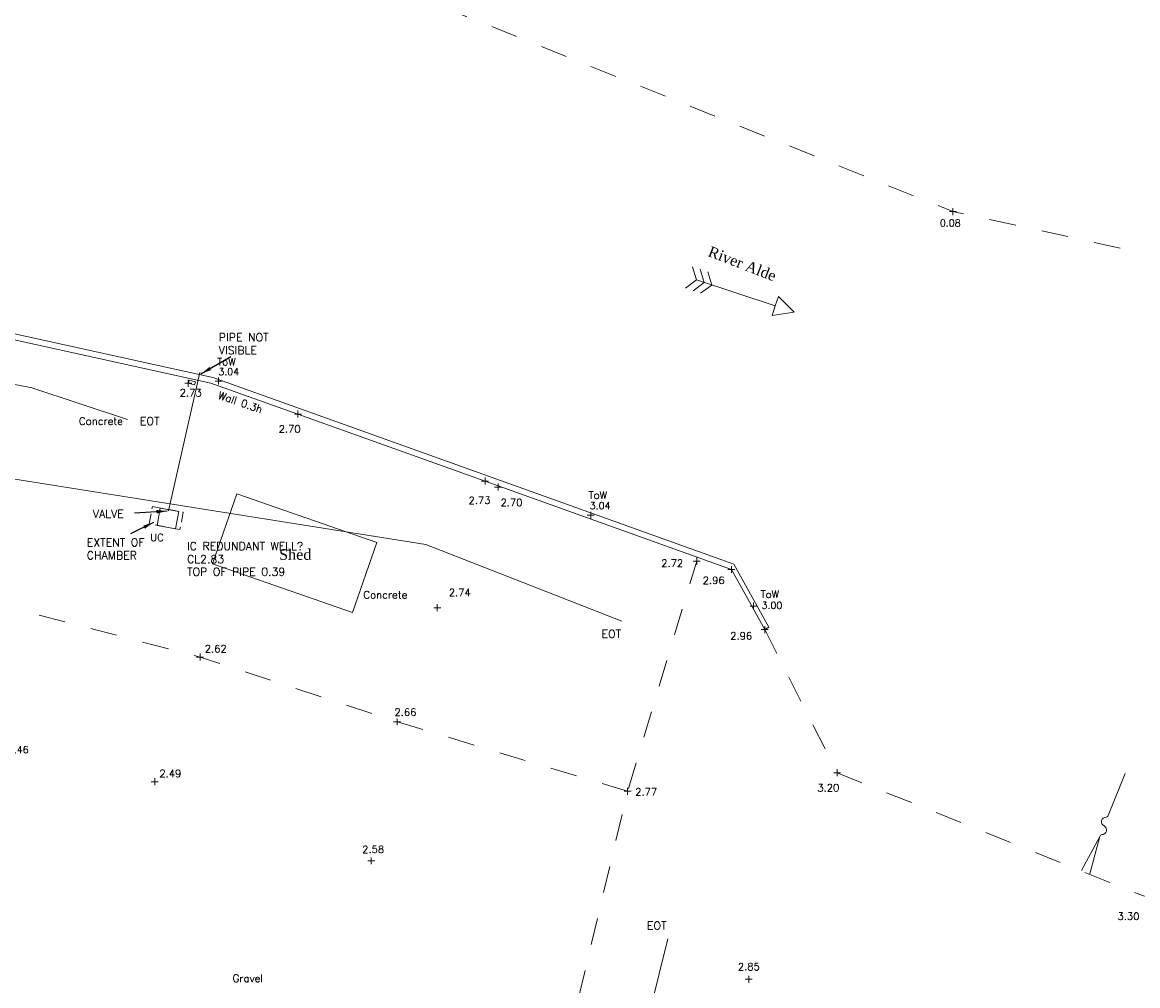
# Model space of a CAD drawing. Header units: metres. Extents: x 639013 to 639566, y 257273 to 257664.
# Tile 73 of 79: x 639281 to 639323, y 257551 to 257587. Entities that reach past the tile are written whole.
import ezdxf
from ezdxf.enums import TextEntityAlignment as Align
from ezdxf.lldxf.tags import DXFTag

# ---------------------------------------------------------------- set-up
doc = ezdxf.new("R2010")
doc.units = ezdxf.units.M
for name, pattern in [('65208756-SWE-ZZ-XX-M-C-0002-FC06T002$0$03', [3, 1, -1, 1]), ('65208756-SWE-ZZ-XX-M-C-0002-FC06T002$0$DASHED', [0.57, 0.38, -0.19]), ('65208756-SWE-ZZ-XX-M-C-0002-FC06T002$0$DASHMIN', [0.42, 0.28, -0.14]), ('65208756-SWE-ZZ-XX-M-C-0002-FC06T002$0$DIVIDE', [0.95, 0.38, -0.19, 0, -0.19, 0, -0.19])]:
    doc.linetypes.add(name, pattern=pattern)
for name, color, linetype, lineweight in [('65208756-SWE-ZZ-XX-M-C-0002-FC06T002$0$0not0', 253, 'Continuous', 0), ('65208756-SWE-ZZ-XX-M-C-0002-FC06T002$0$Access Covers and Drainage', 253, 'Continuous', 0), ('65208756-SWE-ZZ-XX-M-C-0002-FC06T002$0$Service_Storm', 253, '65208756-SWE-ZZ-XX-M-C-0002-FC06T002$0$DIVIDE', 0), ('65208756-SWE-ZZ-XX-M-C-0002-FC06T002$0$Service_Unidentified', 253, '65208756-SWE-ZZ-XX-M-C-0002-FC06T002$0$DASHMIN', 0), ('65208756-SWE-ZZ-XX-M-C-0002-FC06T002$0$SS_BANK_BOT', 253, '65208756-SWE-ZZ-XX-M-C-0002-FC06T002$0$03', 0), ('65208756-SWE-ZZ-XX-M-C-0002-FC06T002$0$SS_BANK_TOP', 253, '65208756-SWE-ZZ-XX-M-C-0002-FC06T002$0$03', 0), ('65208756-SWE-ZZ-XX-M-C-0002-FC06T002$0$SS_BUILDING', 253, 'Continuous', 0), ('65208756-SWE-ZZ-XX-M-C-0002-FC06T002$0$SS_DETAIL', 253, '65208756-SWE-ZZ-XX-M-C-0002-FC06T002$0$03', 0), ('65208756-SWE-ZZ-XX-M-C-0002-FC06T002$0$SS_SLOPE', 253, 'Continuous', 0), ('65208756-SWE-ZZ-XX-M-C-0002-FC06T002$0$SS_Text_bold', 253, 'Continuous', 0), ('65208756-SWE-ZZ-XX-M-C-0002-FC06T002$0$SS_TEXT_GEN', 253, 'Continuous', 0), ('65208756-SWE-ZZ-XX-M-C-0002-FC06T002$0$SS_TXT_DRAIN', 253, 'Continuous', 0), ('65208756-SWE-ZZ-XX-M-C-0002-FC06T002$0$SS_TXT_LEV_BANK', 253, 'Continuous', 0), ('65208756-SWE-ZZ-XX-M-C-0002-FC06T002$0$SS_TXT_LEV_BLD', 253, 'Continuous', 0), ('65208756-SWE-ZZ-XX-M-C-0002-FC06T002$0$SS_TXT_LEV_GEN', 253, 'Continuous', 0), ('65208756-SWE-ZZ-XX-M-C-0002-FC06T002$0$SS_TXT_LEV_PNT', 253, 'Continuous', 0), ('65208756-SWE-ZZ-XX-M-C-0002-FC06T002$0$SS_TXT_LEV_WALL', 253, 'Continuous', 0), ('65208756-SWE-ZZ-XX-M-C-0002-FC06T002$0$SS_TXT_UTL', 253, 'Continuous', 0), ('65208756-SWE-ZZ-XX-M-C-0002-FC06T002$0$SS_WALL', 253, 'Continuous', 0), ('65208756-SWE-ZZ-XX-M-C-0002-FC06T002$0$SS_WATER', 253, 'Continuous', 0), ('65208756-SWE-ZZ-XX-M-C-0002-FC06T002$0$Text', 253, 'Continuous', 0)]:
    doc.layers.add(name, color=color, linetype=linetype, lineweight=lineweight)
doc.layers.add('Z-Xref', color=7, linetype='Continuous')
doc.styles.add('65208756-SWE-ZZ-XX-M-C-0002-FC06T002$0$ROMANS', font='ROMANS')
doc.styles.add('65208756-SWE-ZZ-XX-M-C-0002-FC06T002$0$Romantics', font='romantic.ttf')
doc.styles.add('65208756-SWE-ZZ-XX-M-C-0002-FC06T002$0$STANDARD', font='txt')
tags = doc.linetypes.add('65208756-SWE-ZZ-XX-M-C-0002-FC06T002$0$ELEC A', pattern='A,0.4,-0.2,0.4,-0.2,["E(A)",65208756-SWE-ZZ-XX-M-C-0002-FC06T002$0$ROMANS,S=0.25,R=0,X=0,Y=-0.15],-1.5', length=2.7).pattern_tags.tags
tags[10] = DXFTag(74, 10)
doc.linetypes.add('65208756-SWE-ZZ-XX-M-C-0002-FC06T002$0$STORM B4', pattern='A,0.4,-0.2,0.4,-0.2,["SW(B4)",65208756-SWE-ZZ-XX-M-C-0002-FC06T002$0$ROMANS,S=0.25,R=0,X=0,Y=-0.15],-1.8', length=3)
tags = doc.linetypes.add('65208756-SWE-ZZ-XX-M-C-0002-FC06T002$0$UNIDENT EML B3', pattern='A,0.4,-0.2,0.4,-0.2,["EML(B3)",65208756-SWE-ZZ-XX-M-C-0002-FC06T002$0$ROMANS,S=0.25,R=0,X=0,Y=-0.15],-1.8', length=3).pattern_tags.tags
tags[10] = DXFTag(74, 10)
doc.dimstyles.new('65208756-SWE-ZZ-XX-M-C-0002-FC06T002$0$STANDARD', dxfattribs={"dimtxt": 0.18, "dimasz": 0.18, "dimexe": 0.18, "dimexo": 0.0625, "dimgap": 0.09, "dimtad": 0, "dimtih": 1, "dimtoh": 1, "dimdec": 4, "dimzin": 0, "dimdsep": 46, "dimtxsty": '65208756-SWE-ZZ-XX-M-C-0002-FC06T002$0$STANDARD', "dimcen": 0.09, "dimadec": 0, "dimazin": 0, "dimtfac": 1, "dimtdec": 4, "dimtofl": 0, "dimtmove": 0, "dimatfit": 3, "dimfxl": 1, "dimtolj": 1, "dimtzin": 0, "dimarcsym": 0})

# ---------------------------------------------------------------- blocks, each defined once
blk = doc.blocks.new('65208756-SWE-ZZ-XX-M-C-0002-FC06T002')
at = {"layer": '65208756-SWE-ZZ-XX-M-C-0002-FC06T002$0$0not0', "linetype": 'Continuous'}
for p, q in [((639315.912, 257580.143), (639316.172, 257580.143)), ((639316.042, 257580.013), (639316.042, 257580.273)), ((639287.29, 257573.716), (639287.55, 257573.717)), ((639287.42, 257573.586), (639287.42, 257573.846)), ((639288.423, 257573.799), (639288.683, 257573.799)), ((639288.553, 257573.669), (639288.553, 257573.929)), ((639291.393, 257572.564), (639291.653, 257572.564)), ((639291.523, 257572.434), (639291.523, 257572.694)), ((639298.398, 257570.056), (639298.658, 257570.057)), ((639298.528, 257569.927), (639298.528, 257570.187)), ((639299.014, 257569.706), (639299.014, 257569.966)), ((639298.884, 257569.836), (639299.144, 257569.836)), ((639302.353, 257568.778), (639302.613, 257568.778)), ((639302.483, 257568.648), (639302.483, 257568.908)), ((639306.322, 257567.065), (639306.582, 257567.065)), ((639306.452, 257566.935), (639306.452, 257567.195)), ((639307.619, 257566.751), (639307.879, 257566.751)), ((639307.749, 257566.621), (639307.749, 257566.881)), ((639296.609, 257565.32), (639296.869, 257565.32)), ((639296.739, 257565.19), (639296.739, 257565.45)), ((639308.45, 257565.383), (639308.71, 257565.383)), ((639308.58, 257565.253), (639308.58, 257565.513)), ((639308.867, 257564.503), (639309.127, 257564.503)), ((639308.998, 257564.373), (639308.997, 257564.633)), ((639287.733, 257563.476), (639287.993, 257563.476)), ((639287.863, 257563.346), (639287.863, 257563.606)), ((639295.236, 257560.922), (639295.236, 257561.182)), ((639295.106, 257561.052), (639295.366, 257561.052)), ((639311.579, 257559.145), (639311.839, 257559.145)), ((639311.709, 257559.015), (639311.709, 257559.275)), ((639286.035, 257558.807), (639286.295, 257558.808)), ((639286.165, 257558.678), (639286.164, 257558.938)), ((639303.735, 257558.455), (639303.995, 257558.455)), ((639303.865, 257558.325), (639303.865, 257558.585)), ((639294.14, 257555.85), (639294.4, 257555.851)), ((639294.27, 257555.721), (639294.27, 257555.981)), ((639308.397, 257551.289), (639308.397, 257551.549)), ((639308.267, 257551.419), (639308.527, 257551.419))]:
    blk.add_line(p, q, dxfattribs=at)
at = {"layer": '65208756-SWE-ZZ-XX-M-C-0002-FC06T002$0$Access Covers and Drainage', "linetype": '65208756-SWE-ZZ-XX-M-C-0002-FC06T002$0$DASHED'}
for p, q in [((639285.96, 257568.456), (639286.079, 257569.105)), ((639286.079, 257569.105), (639287.23, 257568.895)), ((639287.23, 257568.895), (639287.111, 257568.246)), ((639287.111, 257568.246), (639285.96, 257568.456))]:
    blk.add_line(p, q, dxfattribs=at)
at = {"layer": '65208756-SWE-ZZ-XX-M-C-0002-FC06T002$0$Access Covers and Drainage', "linetype": '65208756-SWE-ZZ-XX-M-C-0002-FC06T002$0$ELEC A'}
for p, q in [((639286.256, 257568.402), (639286.374, 257569.051)), ((639286.374, 257569.051), (639287.063, 257568.925)), ((639287.063, 257568.925), (639286.944, 257568.276)), ((639286.944, 257568.276), (639286.256, 257568.402))]:
    blk.add_line(p, q, dxfattribs=at)
at = {"layer": '65208756-SWE-ZZ-XX-M-C-0002-FC06T002$0$Service_Storm', "linetype": '65208756-SWE-ZZ-XX-M-C-0002-FC06T002$0$STORM B4'}
blk.add_line((639286.687, 257568.946), (639287.848, 257574.116), dxfattribs=at)
at = {"layer": '65208756-SWE-ZZ-XX-M-C-0002-FC06T002$0$Service_Unidentified', "linetype": '65208756-SWE-ZZ-XX-M-C-0002-FC06T002$0$UNIDENT EML B3'}
blk.add_line((639305.365, 257552.934), (639304.579, 257549.769), dxfattribs=at)
for points in [[(639285.148, 257572.365), (639281.56, 257573.544), (639276.378, 257574.567), (639273.988, 257575.035)], [(639303.643, 257564.818), (639296.309, 257567.689), (639279.2, 257570.406)]]:
    blk.add_lwpolyline(points, dxfattribs=at)
at = {"layer": '65208756-SWE-ZZ-XX-M-C-0002-FC06T002$0$SS_BANK_BOT', "flags": 128}
blk.add_lwpolyline([(639197.38, 257624.186), (639231.955, 257612.082), (639252.574, 257604.852), (639281.398, 257594.025), (639316.042, 257580.143), (639351.877, 257572.318)], dxfattribs=at)
at = {"layer": '65208756-SWE-ZZ-XX-M-C-0002-FC06T002$0$SS_BANK_TOP', "flags": 128}
blk.add_lwpolyline([(639308.997, 257564.503), (639311.709, 257559.145), (639323.135, 257554.552), (639333.402, 257551.336), (639344.18, 257548.793), (639354.971, 257544.144), (639365.342, 257539.827)], dxfattribs=at)
at = {"layer": '65208756-SWE-ZZ-XX-M-C-0002-FC06T002$0$SS_BUILDING', "flags": 128}
blk.add_lwpolyline([(639293.57, 257565.143), (639288.33, 257566.967), (639289.242, 257569.586), (639294.482, 257567.763)], close=True, dxfattribs=at)
at = {"layer": '65208756-SWE-ZZ-XX-M-C-0002-FC06T002$0$SS_DETAIL', "flags": 128}
for points in [[(639287.655, 257573.654), (639287.42, 257573.716), (639287.451, 257573.832), (639287.686, 257573.77), (639287.655, 257573.654)], [(639294.77, 257531.545), (639295.227, 257534.687), (639297.567, 257534.927), (639301.098, 257546.804), (639303.865, 257558.455), (639306.452, 257567.065)], [(639303.865, 257558.455), (639295.236, 257561.052), (639287.863, 257563.476), (639278.899, 257565.809)]]:
    blk.add_lwpolyline(points, dxfattribs=at)
at = {"layer": '65208756-SWE-ZZ-XX-M-C-0002-FC06T002$0$SS_SLOPE'}
for p, q in [((639321.853, 257557.553), (639322.486, 257559.124)), ((639321.541, 257556.765), (639320.849, 257555.491)), ((639321.163, 257555.365), (639321.541, 257556.765)), ((639321.541, 257556.765), (639321.541, 257556.765))]:
    blk.add_line(p, q, dxfattribs=at)
at = {"layer": '65208756-SWE-ZZ-XX-M-C-0002-FC06T002$0$SS_SLOPE', "extrusion": (0, 0, -1)}
for centre, major_axis, start_param, end_param in [((639321.773, 257557.312), (0.113, -0.129), 1.179774, 3.904909), ((639321.769, 257557.567), (0.0557, -0.0638), 5.601384, 6.857797), ((639321.62, 257557.006), (0.113, -0.129), 4.321367, 7.046502), ((639321.625, 257556.751), (0.0557, -0.0638), 2.459792, 3.716204)]:
    blk.add_ellipse(centre, major_axis=major_axis, ratio=1, start_param=start_param, end_param=end_param, dxfattribs=at)
at = {"layer": '65208756-SWE-ZZ-XX-M-C-0002-FC06T002$0$SS_WALL', "flags": 128}
for points in [[(639220.485, 257585.58), (639225.687, 257585.159), (639240.839, 257583.2), (639255.289, 257581.256), (639263.939, 257579.318), (639274.721, 257576.909), (639279.315, 257575.922), (639288.341, 257573.933), (639291.617, 257572.767)], [(639255.361, 257581.014), (639263.88, 257579.105), (639274.663, 257576.696), (639279.258, 257575.709), (639288.264, 257573.724), (639291.523, 257572.564)], [(639291.523, 257572.564), (639298.528, 257570.057), (639307.749, 257566.751), (639308.997, 257564.503)], [(639291.617, 257572.767), (639298.623, 257570.259), (639307.844, 257566.954), (639309.156, 257564.59), (639308.997, 257564.503)]]:
    blk.add_lwpolyline(points, dxfattribs=at)
at = {"layer": '65208756-SWE-ZZ-XX-M-C-0002-FC06T002$0$SS_WATER'}
for p, q in [((639306.295, 257578.08), (639306.446, 257577.583)), ((639306.58, 257577.986), (639306.731, 257577.488)), ((639306.864, 257577.892), (639307.016, 257577.394)), ((639306.446, 257577.583), (639306.028, 257577.273)), ((639306.731, 257577.488), (639306.313, 257577.179)), ((639309.389, 257576.609), (639306.446, 257577.583)), ((639307.016, 257577.394), (639306.597, 257577.085)), ((639309.271, 257576.253), (639309.389, 257576.609)), ((639309.389, 257576.609), (639309.507, 257576.965)), ((639309.507, 257576.965), (639310.101, 257576.373)), ((639310.101, 257576.373), (639309.271, 257576.253))]:
    blk.add_line(p, q, dxfattribs=at)
at = {"layer": '65208756-SWE-ZZ-XX-M-C-0002-FC06T002$0$Service_Storm', "linetype": '65208756-SWE-ZZ-XX-M-C-0002-FC06T002$0$STORM B4', "style": '65208756-SWE-ZZ-XX-M-C-0002-FC06T002$0$ROMANS'}
for s, p in [('PIPE NOT', (639288.564, 257575.287)), ('VISIBLE', (639288.564, 257574.802)), ('VALVE', (639283.849, 257568.685))]:
    blk.add_text(s, height=0.3, dxfattribs=at).set_placement(p)
at = {"layer": '65208756-SWE-ZZ-XX-M-C-0002-FC06T002$0$Service_Unidentified', "linetype": '65208756-SWE-ZZ-XX-M-C-0002-FC06T002$0$UNIDENT EML B3', "style": '65208756-SWE-ZZ-XX-M-C-0002-FC06T002$0$ROMANS'}
for p in [(639285.611, 257572.154), (639302.888, 257564.19), (639304.589, 257553.276)]:
    blk.add_text('EOT', height=0.3, dxfattribs=at).set_placement(p)
at = {"layer": '65208756-SWE-ZZ-XX-M-C-0002-FC06T002$0$SS_Text_bold', "style": '65208756-SWE-ZZ-XX-M-C-0002-FC06T002$0$Romantics'}
for s, rotation, p in [('River Alde', 338.9059, (639306.841, 257578.486)), ('Shed', 0.0408, (639290.821, 257567.112))]:
    blk.add_text(s, height=0.4, rotation=rotation, dxfattribs=at).set_placement(p)
at = {"layer": '65208756-SWE-ZZ-XX-M-C-0002-FC06T002$0$SS_TEXT_GEN', "style": '65208756-SWE-ZZ-XX-M-C-0002-FC06T002$0$ROMANS'}
for s, height, rotation, p in [('Wall 0.3h', 0.28, 341.0447, (639288.509, 257573.156)), ('Concrete', 0.278, 0.0408, (639283.331, 257572.161)), ('Concrete', 0.278, 0.0408, (639293.975, 257565.663)), ('Gravel', 0.278, 0.0408, (639289.083, 257551.317))]:
    blk.add_text(s, height=height, rotation=rotation, dxfattribs=at).set_placement(p)
at = {"layer": '65208756-SWE-ZZ-XX-M-C-0002-FC06T002$0$SS_TXT_DRAIN', "style": '65208756-SWE-ZZ-XX-M-C-0002-FC06T002$0$ROMANS'}
for p in [(639288.506, 257574.301), (639302.406, 257569.314), (639308.844, 257565.605)]:
    blk.add_text('ToW', height=0.274, dxfattribs=at).set_placement(p, align=Align.BOTTOM_LEFT)
at = {"layer": '65208756-SWE-ZZ-XX-M-C-0002-FC06T002$0$SS_TXT_LEV_BANK', "style": '65208756-SWE-ZZ-XX-M-C-0002-FC06T002$0$ROMANS'}
blk.add_text('0.08', height=0.26, dxfattribs=at).set_placement((639315.552, 257579.507), align=Align.BOTTOM_LEFT)
for s, p in [('3.20', (639310.967, 257558.449)), ('3.30', (639322.201, 257553.638))]:
    blk.add_text(s, height=0.274, rotation=0.0408, dxfattribs=at).set_placement(p)
at = {"layer": '65208756-SWE-ZZ-XX-M-C-0002-FC06T002$0$SS_TXT_LEV_BLD', "style": '65208756-SWE-ZZ-XX-M-C-0002-FC06T002$0$ROMANS'}
blk.add_text('2.46', height=0.26, rotation=0.0408, dxfattribs=at).set_placement((639280.668, 257559.877))
at = {"layer": '65208756-SWE-ZZ-XX-M-C-0002-FC06T002$0$SS_TXT_LEV_GEN', "style": '65208756-SWE-ZZ-XX-M-C-0002-FC06T002$0$ROMANS'}
for s, p in [('2.73', (639287.1, 257573.228)), ('2.70', (639290.805, 257571.87)), ('2.73', (639297.911, 257569.201)), ('2.72', (639305.125, 257566.854)), ('2.96', (639306.675, 257566.208)), ('2.96', (639307.706, 257564.128)), ('2.62', (639288.037, 257563.649)), ('2.66', (639295.137, 257561.272)), ('2.77', (639304.149, 257558.293))]:
    blk.add_text(s, height=0.274, rotation=0.0408, dxfattribs=at).set_placement(p)
blk.add_text('2.70', height=0.274, dxfattribs=at).set_placement((639299.106, 257569.036), align=Align.BOTTOM_LEFT)
at = {"layer": '65208756-SWE-ZZ-XX-M-C-0002-FC06T002$0$SS_TXT_LEV_PNT', "style": '65208756-SWE-ZZ-XX-M-C-0002-FC06T002$0$ROMANS'}
for s, p in [('2.74', (639297.172, 257565.754)), ('2.49', (639286.338, 257558.981)), ('2.58', (639293.931, 257556.144)), ('2.85', (639307.993, 257551.754))]:
    blk.add_text(s, height=0.274, rotation=0.0408, dxfattribs=at).set_placement(p)
at = {"layer": '65208756-SWE-ZZ-XX-M-C-0002-FC06T002$0$SS_TXT_LEV_WALL', "style": '65208756-SWE-ZZ-XX-M-C-0002-FC06T002$0$ROMANS'}
for s, p in [('3.04', (639288.544, 257573.939)), ('3.04', (639302.445, 257568.933)), ('3.00', (639308.878, 257565.199))]:
    blk.add_text(s, height=0.26, dxfattribs=at).set_placement(p, align=Align.BOTTOM_LEFT)
at = {"layer": '65208756-SWE-ZZ-XX-M-C-0002-FC06T002$0$SS_TXT_UTL', "style": '65208756-SWE-ZZ-XX-M-C-0002-FC06T002$0$ROMANS'}
blk.add_text('UC', height=0.274, rotation=0.0408, dxfattribs=at).set_placement((639285.997, 257567.812))
at = {"layer": '65208756-SWE-ZZ-XX-M-C-0002-FC06T002$0$Text', "style": '65208756-SWE-ZZ-XX-M-C-0002-FC06T002$0$ROMANS'}
for s, p in [('EXTENT OF', (639283.622, 257567.616)), ('CHAMBER', (639283.622, 257567.131))]:
    blk.add_text(s, height=0.3, dxfattribs=at).set_placement(p)
for s, p in [('IC REDUNDANT WELL?', (639287.375, 257567.475)), ('CL2.83', (639287.375, 257566.989)), ('TOP OF PIPE 0.39', (639287.375, 257566.515))]:
    blk.add_text(s, height=0.3, rotation=0, dxfattribs=at).set_placement(p)
at = {"layer": '65208756-SWE-ZZ-XX-M-C-0002-FC06T002$0$Service_Storm', "linetype": '65208756-SWE-ZZ-XX-M-C-0002-FC06T002$0$STORM B4'}
for points in [[(639287.897, 257574.069), (639289.018, 257574.72)], [(639286.632, 257568.937), (639285.404, 257568.862)]]:
    blk.add_leader(points, dimstyle='65208756-SWE-ZZ-XX-M-C-0002-FC06T002$0$STANDARD', override={"dimtxt": 0.3, "dimasz": 0.4, "dimgap": 0.09, "dimtad": 0, "dimdec": 3, "dimtxsty": '65208756-SWE-ZZ-XX-M-C-0002-FC06T002$0$ROMANS', "dimclrt": 256, "dimaunit": 1, "dimadec": 3, "dimtdec": 3}, dxfattribs=at)
at = {"layer": '65208756-SWE-ZZ-XX-M-C-0002-FC06T002$0$Text'}
blk.add_leader([(639286.123, 257568.515), (639285.26, 257568.079)], dimstyle='65208756-SWE-ZZ-XX-M-C-0002-FC06T002$0$STANDARD', override={"dimtxt": 0.3, "dimasz": 0.4, "dimgap": 0.09, "dimtad": 0, "dimdec": 3, "dimtxsty": '65208756-SWE-ZZ-XX-M-C-0002-FC06T002$0$ROMANS', "dimclrt": 256, "dimaunit": 1, "dimadec": 3, "dimtdec": 3}, dxfattribs=at)

msp = doc.modelspace()

# ---------------------------------------------------------------- block references
at = {"layer": 'Z-Xref', "linetype": 'Continuous'}
msp.add_blockref('65208756-SWE-ZZ-XX-M-C-0002-FC06T002', (0, 0), dxfattribs=at)

doc.saveas('drawing.dxf')
